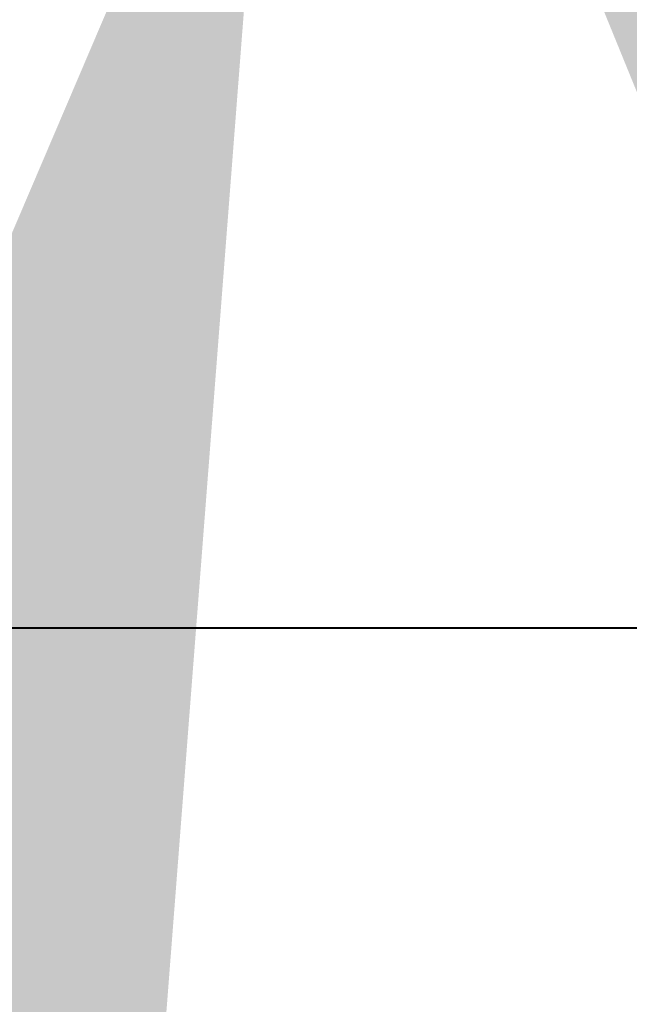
# Model space of a CAD drawing. Header units: inches. Extents: x 727810 to 1461440, y 2714588 to 5435005.
# Tile 143 of 233: x 729535 to 729545, y 2716069 to 2716085. Entities that reach past the tile are written whole.
import ezdxf

# ---------------------------------------------------------------- set-up
doc = ezdxf.new("R2010")
doc.units = ezdxf.units.IN
doc.header["$MEASUREMENT"] = 0
doc.layers.add('Inverter Room', color=7, linetype='Continuous')
doc.styles.add('ROMANS', font='ROMANS.shx', dxfattribs={"height": 10})
doc.dimstyles.new('ROMANS$7', dxfattribs={"dimscale": 100, "dimtxt": 2.5, "dimasz": 2, "dimexe": 20, "dimexo": 20, "dimgap": 0.5, "dimtad": 1, "dimdec": 0, "dimrnd": 5, "dimzin": 0, "dimdsep": 46, "dimtxsty": 'ROMANS', "dimcen": 0.09, "dimdle": 20, "dimclrd": 256, "dimclre": 256, "dimclrt": 3, "dimadec": 0, "dimazin": 0, "dimtfac": 20, "dimtdec": 0, "dimtix": 1, "dimtmove": 2, "dimatfit": 3, "dimfxl": 1, "dimtolj": 1, "dimtzin": 0, "dimarcsym": 0})

msp = doc.modelspace()

# ---------------------------------------------------------------- linework, layer by layer
at = {"color": 3, "lineweight": 40}
msp.add_line((729557.35724, 2716074.80918, 0.29098), (729517.7115, 2716074.80918, 0.29098), dxfattribs=at)

# ---------------------------------------------------------------- leaders
at = {"layer": 'Inverter Room', "ltscale": 0.5}
for points in [[(729539.02341, 2716090.92276, 0.43898), (729538.78269, 2716089.93977, 0.43898), (729538.21609, 2716089.94742, 0.43898)], [(729541.72334, 2716090.92276, 0.21136), (729542.22502, 2716090.10463, 0.21136), (729542.55517, 2716090.10999, 0.21136)]]:
    msp.add_leader(points, dimstyle='ROMANS$7', override={"dimtxt": 150, "dimgap": 0.5, "dimtad": 0, "dimtfill": 1, "dimarcsym": 1}, dxfattribs=at)

doc.saveas('drawing.dxf')
